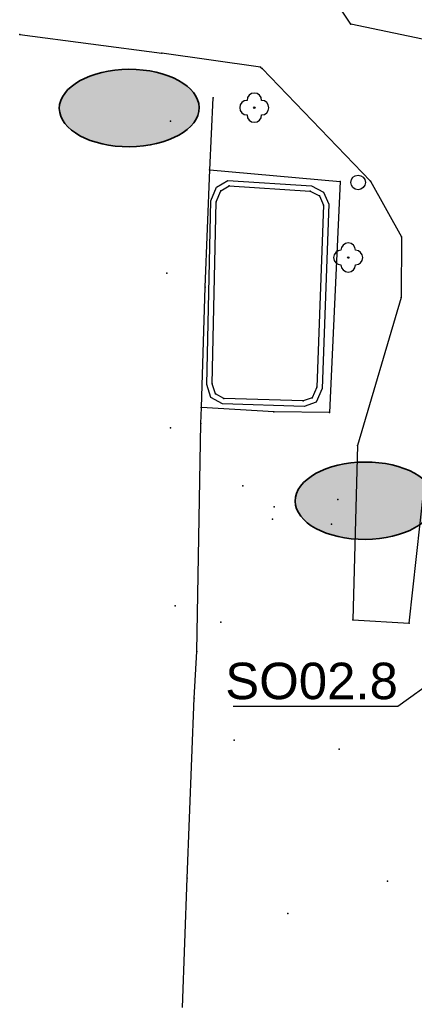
# Model space of a CAD drawing. Extents: x -607893402 to -606472477, y -1001733938 to -1001014811.
# Tile 4 of 23: x -607835130 to -607808066, y -1001546918 to -1001479440. Entities that reach past the tile are written whole.
import ezdxf
from ezdxf import colors
from ezdxf.entities.mleader import LeaderData, LeaderLine
from ezdxf.math import Vec2, Vec3

# ---------------------------------------------------------------- set-up
doc = ezdxf.new("R2010")
doc.units = 0
doc.header["$MEASUREMENT"] = 0
doc.layers.add('00 dotčení pozemky-vlastnik mesto', color=5, linetype='CONTINUOUS', lineweight=35)
doc.layers.add('polohopis', color=7, linetype='CONTINUOUS')
doc.layers.add('POPIS', color=1, linetype='CONTINUOUS')
doc.styles.add('ROMANS', font='ROMANS', dxfattribs={"height": 0.2})

msp = doc.modelspace()

# ---------------------------------------------------------------- hatches: boundary and pattern name
at = {"layer": '00 dotčení pozemky-vlastnik mesto', "ltscale": 0.3, "true_color": 0xaff3f0, "transparency": 33554687}
h = msp.add_hatch(dxfattribs=at)
h.set_pattern_fill('DOTS', color=131)
edge = h.paths.add_edge_path()
edge.add_ellipse((-607827620, -1001485494), major_axis=(-4792.7, -28), ratio=0.5536301, start_angle=0, end_angle=360)
h = msp.add_hatch(dxfattribs=at)
h.set_pattern_fill('DOTS', color=131)
edge = h.paths.add_edge_path()
edge.add_ellipse((-607811443.1, -1001512407.9), major_axis=(-4792.7, -28), ratio=0.5536301, start_angle=0, end_angle=360)

# ---------------------------------------------------------------- linework, layer by layer
at = {"layer": '00 dotčení pozemky-vlastnik mesto', "ltscale": 0.3}
for centre in [(-607827620, -1001485494), (-607811443.1, -1001512407.9)]:
    msp.add_ellipse(centre, major_axis=(-4792.7, -28), ratio=0.5536294, dxfattribs=at)
at = {"layer": 'polohopis'}
for p, q in [((-607812430, -1001479750), (-607814990, -1001475820)), ((-607805960, -1001481100), (-607812430, -1001479750)), ((-607835130, -1001480460), (-607825380, -1001481730)), ((-607818610, -1001482700), (-607825380, -1001481730)), ((-607818610, -1001482700), (-607818500, -1001482780)), ((-607818500, -1001482780), (-607811060, -1001490500)), ((-607822079, -1001489723), (-607821870, -1001484800)), ((-607824790, -1001486390), (-607824770, -1001486390)), ((-607824780, -1001486375), (-607824780, -1001486390)), ((-607824780, -1001486405), (-607824780, -1001486390)), ((-607822420, -1001497770), (-607822079, -1001489723)), ((-607822079, -1001489723), (-607813160, -1001490540)), ((-607822028, -1001491848), (-607821623, -1001490926)), ((-607821623, -1001490926), (-607820854, -1001490453)), ((-607821330, -1001491180), (-607820760, -1001490830)), ((-607820854, -1001490453), (-607815118, -1001490826)), ((-607820760, -1001490830), (-607815220, -1001491190)), ((-607815118, -1001490826), (-607814294, -1001491251)), ((-607813160, -1001490540), (-607813890, -1001506350)), ((-607811060, -1001490500), (-607808950, -1001494330)), ((-607821660, -1001491930), (-607821330, -1001491180)), ((-607815220, -1001491190), (-607814580, -1001491520)), ((-607814580, -1001491520), (-607814300, -1001492160)), ((-607814294, -1001491251), (-607813927, -1001492090)), ((-607822301, -1001504444), (-607822028, -1001491848)), ((-607821930, -1001504390), (-607821660, -1001491930)), ((-607814300, -1001492160), (-607814760, -1001504620)), ((-607813927, -1001492090), (-607814393, -1001504704)), ((-607808950, -1001494330), (-607808970, -1001498480)), ((-607825050, -1001496800), (-607825030, -1001496800)), ((-607825040, -1001496785), (-607825040, -1001496800)), ((-607825040, -1001496815), (-607825040, -1001496800)), ((-607822667, -1001506011), (-607822420, -1001497770)), ((-607808970, -1001498480), (-607811970, -1001508620)), ((-607821710, -1001505080), (-607821930, -1001504390)), ((-607822018, -1001505333), (-607822301, -1001504444)), ((-607821130, -1001505400), (-607821710, -1001505080)), ((-607814760, -1001504620), (-607815080, -1001505350)), ((-607814393, -1001504704), (-607814805, -1001505644)), ((-607821231, -1001505767), (-607822018, -1001505333)), ((-607815631, -1001505942), (-607821231, -1001505767)), ((-607815690, -1001505570), (-607821130, -1001505400)), ((-607815080, -1001505350), (-607815690, -1001505570)), ((-607814805, -1001505644), (-607815631, -1001505942)), ((-607822700, -1001507110), (-607822667, -1001506011)), ((-607817700, -1001506320), (-607822667, -1001506011)), ((-607813890, -1001506350), (-607817700, -1001506320)), ((-607822970, -1001522730), (-607822700, -1001507110)), ((-607808410, -1001520790), (-607806900, -1001507100)), ((-607824800, -1001507400), (-607824780, -1001507400)), ((-607824790, -1001507385), (-607824790, -1001507400)), ((-607824790, -1001507415), (-607824790, -1001507400)), ((-607811970, -1001508620), (-607812290, -1001520580)), ((-607819840, -1001511390), (-607819820, -1001511390)), ((-607819830, -1001511375), (-607819830, -1001511390)), ((-607819830, -1001511405), (-607819830, -1001511390)), ((-607813330, -1001512330), (-607813310, -1001512330)), ((-607813320, -1001512315), (-607813320, -1001512330)), ((-607813320, -1001512345), (-607813320, -1001512330)), ((-607817680, -1001512820), (-607817660, -1001512820)), ((-607817670, -1001512805), (-607817670, -1001512820)), ((-607817670, -1001512835), (-607817670, -1001512820)), ((-607817800, -1001513680), (-607817780, -1001513680)), ((-607817790, -1001513665), (-607817790, -1001513680)), ((-607817790, -1001513695), (-607817790, -1001513680)), ((-607813760, -1001514010), (-607813740, -1001514010)), ((-607813750, -1001513995), (-607813750, -1001514010)), ((-607813750, -1001514025), (-607813750, -1001514010)), ((-607824480, -1001519620), (-607824460, -1001519620)), ((-607824470, -1001519605), (-607824470, -1001519620)), ((-607824470, -1001519635), (-607824470, -1001519620)), ((-607812290, -1001520580), (-607808410, -1001520790)), ((-607821340, -1001520730), (-607821320, -1001520730)), ((-607821330, -1001520715), (-607821330, -1001520730)), ((-607821330, -1001520745), (-607821330, -1001520730)), ((-607823160, -1001525930), (-607822970, -1001522730)), ((-607810760, -1001524440), (-607811150, -1001525280)), ((-607809980, -1001524800), (-607810760, -1001524440)), ((-607811150, -1001525280), (-607810460, -1001525670)), ((-607810460, -1001525670), (-607809980, -1001524800)), ((-607823650, -1001538270), (-607823160, -1001525930)), ((-607820420, -1001528810), (-607820400, -1001528810)), ((-607820410, -1001528795), (-607820410, -1001528810)), ((-607820410, -1001528825), (-607820410, -1001528810)), ((-607813240, -1001529430), (-607813220, -1001529430)), ((-607813230, -1001529415), (-607813230, -1001529430)), ((-607813230, -1001529445), (-607813230, -1001529430)), ((-607823971, -1001547126), (-607823650, -1001538270)), ((-607809910, -1001538490), (-607809890, -1001538490)), ((-607809900, -1001538475), (-607809900, -1001538490)), ((-607809900, -1001538505), (-607809900, -1001538490)), ((-607816760, -1001540700), (-607816740, -1001540700)), ((-607816750, -1001540685), (-607816750, -1001540700)), ((-607816750, -1001540715), (-607816750, -1001540700))]:
    msp.add_line(p, q, dxfattribs=at)
msp.add_lwpolyline([(-607811090, -1001525550), (-607810090, -1001525550), (-607810090, -1001524550), (-607811090, -1001524550)], close=True, dxfattribs=at)
for centre, radius in [((-607819040, -1001485470), 50), ((-607811922, -1001490597), 500), ((-607812600, -1001495740), 50)]:
    msp.add_circle(centre, radius, dxfattribs=at)
for centre, start, end in [((-607819040, -1001484970), 0, 180), ((-607819540, -1001485470), 90, 270), ((-607818540, -1001485470), 270, 90), ((-607819040, -1001485970), 180, 0), ((-607812600, -1001495240), 0, 180), ((-607813100, -1001495740), 90, 270), ((-607812100, -1001495740), 270, 90), ((-607812600, -1001496240), 180, 0)]:
    msp.add_arc(centre, 500, start, end, dxfattribs=at)
for p in [(-607812430, -1001479750), (-607835130, -1001480460), (-607825380, -1001481730), (-607818610, -1001482700), (-607818500, -1001482780), (-607821870, -1001484800), (-607819040, -1001485470), (-607824780, -1001486390), (-607822110, -1001489720), (-607820760, -1001490830), (-607813160, -1001490540), (-607811060, -1001490500), (-607821330, -1001491180), (-607815220, -1001491190), (-607814580, -1001491520), (-607821660, -1001491930), (-607814300, -1001492160), (-607808950, -1001494330), (-607812600, -1001495740), (-607825040, -1001496800), (-607822420, -1001497770), (-607808970, -1001498480), (-607821930, -1001504390), (-607821710, -1001505080), (-607814760, -1001504620), (-607821130, -1001505400), (-607815690, -1001505570), (-607815080, -1001505350), (-607822690, -1001506010), (-607817700, -1001506320), (-607813890, -1001506350), (-607822700, -1001507110), (-607824790, -1001507400), (-607811970, -1001508620), (-607819830, -1001511390), (-607813320, -1001512330), (-607817670, -1001512820), (-607817790, -1001513680), (-607813750, -1001514010), (-607824470, -1001519620), (-607812290, -1001520580), (-607821330, -1001520730), (-607808410, -1001520790), (-607822970, -1001522730), (-607810760, -1001524440), (-607811150, -1001525280), (-607810590, -1001525050), (-607809980, -1001524800), (-607823160, -1001525930), (-607810460, -1001525670), (-607820410, -1001528810), (-607813230, -1001529430), (-607823650, -1001538270), (-607809900, -1001538490), (-607816750, -1001540700)]:
    msp.add_point(p, dxfattribs=at)

# ---------------------------------------------------------------- next in the draw order: leaders
at = {"layer": 'POPIS', "linetype": 'Continuous'}
ml = msp.add_multileader_mtext('Standard', dxfattribs=at)
ml.set_content('{\\fArial|b0|i0|c238|p34;SO02.8}', color=256, style='ROMANS')
ml.set_leader_properties()
ml.build(insert=Vec2(0, 0))
ml.multileader.update_dxf_attribs({"text_left_attachment_type": 6, "text_right_attachment_type": 6, "dogleg_length": 0.36, "arrow_head_size": 0.18})
ctx = ml.context
ctx.base_point, ctx.char_height, ctx.arrow_head_size, ctx.landing_gap_size, ctx.plane_origin = Vec3(-607820725.2, -1001526506.5), 2500, 0.18, 0.09, Vec3(-607818665.4, -1001514172.2)
ctx.left_attachment, ctx.right_attachment, ctx.text_align_type = 6, 6, 2
notes = []
notes.append((ctx, [(0, (1, 1, 0), (-607809191.6, -1001526506.5), (-1, 0), 0.36, [(0, [(-607797986.6, -1001518409.2)], 0, [])])]))
ctx.mtext.insert, ctx.mtext.alignment, ctx.mtext.flow_direction = Vec3(-607809192, -1001523506.5), 3, 5
ctx.mtext.has_bg_fill, ctx.mtext.bg_color, ctx.mtext.bg_scale_factor, ctx.mtext.bg_transparency, ctx.mtext.use_window_bg_color = 1, -1027028792, 1.5, 0, 1
for ctx, leaders in notes:
    for number, flags, end, landing, length, lines in leaders:
        leader = LeaderData()
        leader.index, (leader.has_last_leader_line, leader.has_dogleg_vector, leader.attachment_direction) = number, flags
        leader.last_leader_point, leader.dogleg_vector, leader.dogleg_length = Vec3(end), Vec3(landing), length
        for number, points, colour, breaks in lines:
            line = LeaderLine()
            line.index, line.vertices, line.color, line.breaks = number, Vec3.list(points), colors.encode_raw_color(colour), breaks
            leader.lines.append(line)
        ctx.leaders.append(leader)

doc.saveas('drawing.dxf')
